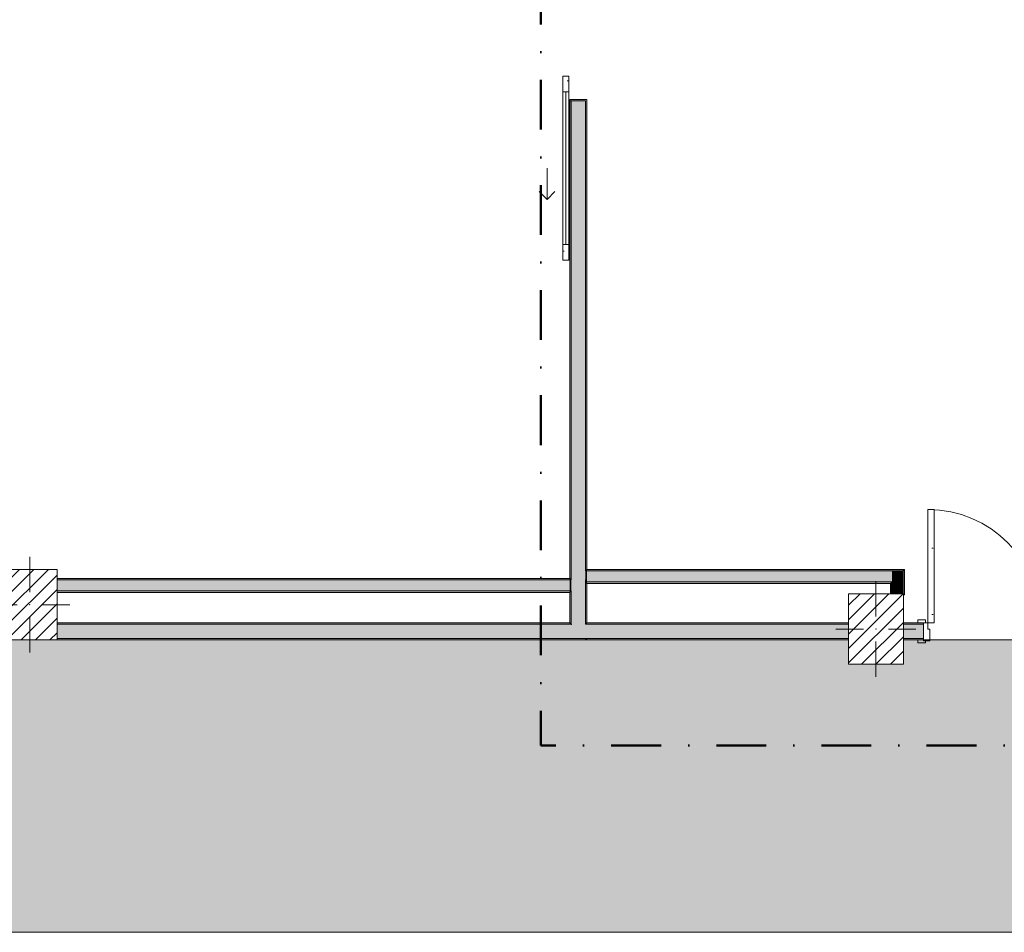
# Model space of a CAD drawing. Header units: millimetres. Extents: x -40968 to 11883, y -18948 to 4746.
# Tile 12 of 29: x -7257 to -977, y -18948 to -13129. Entities that reach past the tile are written whole.
import ezdxf

# ---------------------------------------------------------------- set-up
doc = ezdxf.new("R2010")
doc.units = ezdxf.units.MM
doc.header["$MEASUREMENT"] = 0
doc.linetypes.add('Punto & Rayas', pattern=[670.277762, 317.5, -176.388889, 0, -176.388874])
doc.linetypes.add('Wipeout_Contour', pattern=[1000, 0, -1000])
for name, color, linetype, lineweight, true_color in [('01_2D_Ambit_Pluma_Nº__242', 7, 'Continuous', 50, 0xfb0013), ('12_FAÇ_Façana_Pluma_Nº__102', 7, 'Continuous', 5, 0xcccccc), ('12_FAÇ_Façana_Pluma_Nº__176', 7, 'Continuous', 15, 0x93a0c6), ('14_PAV_Paviment existent_Pluma_Nº__102', 7, 'Continuous', 5, 0xcccccc), ('Demolido_12_FAÇ_Façana_Pluma_Nº__102', 7, 'Continuous', 5, 0xcccccc), ('Demolido_12_FAÇ_Façana_Pluma_Nº__176', 7, 'Continuous', 15, 0x93a0c6), ('Demolido_Puertas Archicad_Pluma_Nº__3', 7, 'Continuous', 5, 0xa4a4a4), ('Puertas Archicad_Pluma_Nº__3', 7, 'Continuous', 5, 0xa4a4a4)]:
    doc.layers.add(name, color=color, linetype=linetype, lineweight=lineweight, true_color=true_color)
for name, color, linetype in [('10_ESTR_Pilars', 7, 'Continuous'), ('12_FAÇ_Façana', 7, 'Continuous'), ('14_PAV_Paviment existent', 7, 'Continuous'), ('Demolido_12_FAÇ_Façana', 7, 'Continuous'), ('Demolido_Puertas Archicad', 7, 'Continuous'), ('Puertas Archicad', 7, 'Continuous')]:
    doc.layers.add(name, color=color, linetype=linetype)
for name, color, linetype, lineweight in [('10_ESTR_Pilars_Pluma_Nº__20', 1, 'Continuous', 5), ('10_ESTR_Pilars_Pluma_Nº__28', 7, 'Continuous', 20), ('10_ESTR_Pilars_Pluma_Nº__42', 8, 'Continuous', 25), ('12_FAÇ_Façana_Pluma_Nº__7', 7, 'Continuous', 5), ('14_PAV_Paviment existent_Pluma_Nº__89', 7, 'Continuous', 5), ('Demolido_12_FAÇ_Façana_Pluma_Nº__7', 7, 'Continuous', 5), ('Demolido_Puertas Archicad_Pluma_Nº__1', 7, 'Continuous', 5), ('Demolido_Puertas Archicad_Pluma_Nº__7', 7, 'Continuous', 5), ('Puertas Archicad_Pluma_Nº__1', 7, 'Continuous', 5), ('Puertas Archicad_Pluma_Nº__7', 7, 'Continuous', 5)]:
    doc.layers.add(name, color=color, linetype=linetype, lineweight=lineweight)
pattern_1 = [(0, (0, 0), (0, 779.42), [48.75, -401.25]), (0, (225, 389.7), (0, 779.42), [48.75, -401.25]), (60, (0, 0), (-675, 389.7), [48.75, -401.25]), (60, (450, 0), (-675, 389.7), [48.75, -401.25]), (120, (48.75, 0), (675, 389.7), [48.75, -401.25]), (120, (498.75, 0), (675, 389.7), [48.75, -401.25]), (0, (0, 75), (0, 150), [0, -150, 0, -225]), (45, (75, 75), (-106.066, 106.066), [0, -112.5, 0, -187.5])]
pattern_2 = [(45, (0, 0), (-45.96194, 45.96194), [])]

# ---------------------------------------------------------------- blocks, each defined once
blk = doc.blocks.new('Forjado_2_1', base_point=(7463.4, -18947.9))
at = {"layer": '14_PAV_Paviment existent_Pluma_Nº__102', "linetype": 'Continuous', "lineweight": 0, "true_color": 0x333333}
blk.add_hatch(color=250, dxfattribs=at).paths.add_polyline_path([(7463.4, -18947.9), (7463.4, -17084), (-28136.2, -17084), (-28146.1, -18947.9)])
at = {"layer": '14_PAV_Paviment existent_Pluma_Nº__89', "color": 7, "linetype": 'Continuous', "lineweight": 5, "flags": 128}
blk.add_lwpolyline([(7463.4, -18947.9), (-28146.1, -18947.9), (-28136.2, -17084), (7463.4, -17084)], close=True, dxfattribs=at)
blk = doc.blocks.new('Muro_42_1', base_point=(-18875.4, -17084))
at = {"layer": '12_FAÇ_Façana_Pluma_Nº__102', "linetype": 'Continuous', "lineweight": 0, "true_color": 0xe5e5e5}
for points in [[(-7017.9, -16984), (-7017.9, -17074), (-3738.9, -17074), (-3738.9, -16984)], [(-3738.9, -17074), (-3648.9, -17074), (-3738.9, -16984)]]:
    blk.add_hatch(color=254, dxfattribs=at).paths.add_polyline_path(points)
at = {"layer": '12_FAÇ_Façana_Pluma_Nº__176', "linetype": 'Continuous', "lineweight": 0, "true_color": 0x495063}
for points in [[(-7017.9, -16974), (-7017.9, -16984), (-3748.9, -16984), (-3748.9, -16974)], [(-3748.9, -16974), (-3738.9, -16984), (-3738.9, -16974)], [(-3748.9, -16984), (-3738.9, -16984), (-3748.9, -16974)], [(-7017.9, -17074), (-7017.9, -17084), (-3648.9, -17084), (-3648.9, -17074)], [(-3648.9, -17084), (-3638.9, -17084), (-3648.9, -17074)]]:
    blk.add_hatch(color=251, dxfattribs=at).paths.add_polyline_path(points)
at = {"layer": '12_FAÇ_Façana_Pluma_Nº__7', "color": 7, "linetype": 'Continuous', "lineweight": 5}
for p, q in [((-3738.9, -16984), (-7017.9, -16984)), ((-3738.9, -16984), (-3738.9, -16974)), ((-7017.9, -17074), (-3738.9, -17074)), ((-3738.9, -17074), (-3648.9, -17074))]:
    blk.add_line(p, q, dxfattribs=at)
at = {"layer": '12_FAÇ_Façana_Pluma_Nº__7', "color": 7, "linetype": 'Continuous', "lineweight": 5, "flags": 128}
for points in [[(-3748.9, -16974), (-7017.9, -16974)], [(-7017.9, -17084), (-3638.9, -17084)]]:
    blk.add_lwpolyline(points, dxfattribs=at)
blk = doc.blocks.new('Puerta Corredera Exterior 27')
at = {"layer": 'Puertas Archicad', "linetype": 'Continuous', "lineweight": 0, "true_color": 0xffffff}
h = blk.add_hatch(dxfattribs=at)
h.set_pattern_fill('Hormigón_en_Masa_0001', style=0, pattern_type=2)
h.set_pattern_definition(pattern_1)
h.paths.add_polyline_path([(428.1, 45), (428.1, 5), (528.1, 5), (528.1, 45)])
h = blk.add_hatch(dxfattribs=at)
h.set_pattern_fill('Hormigón_en_Masa_0001', style=0, pattern_type=2)
h.set_pattern_definition(pattern_1)
h.paths.add_polyline_path([(1602.1, 5), (1602.1, 45), (1502.1, 45), (1502.1, 5)])
at = {"layer": 'Puertas Archicad_Pluma_Nº__1', "color": 7, "linetype": 'Continuous', "lineweight": 5}
for p, q in [((428.1, 45), (528.1, 45)), ((428.1, 5), (428.1, 45)), ((528.1, 5), (428.1, 5)), ((528.1, 45), (528.1, 5)), ((528.1, 25), (1502.1, 25)), ((1502.1, 5), (1502.1, 45)), ((1502.1, 45), (1602.1, 45)), ((1602.1, 5), (1502.1, 5)), ((1602.1, 45), (1602.1, 5))]:
    blk.add_line(p, q, dxfattribs=at)
at = {"layer": 'Puertas Archicad_Pluma_Nº__1', "color": 7, "linetype": 'Continuous', "lineweight": 5, "flags": 128}
for points in [[(528.1, 45), (1502.1, 45), (1502.1, 25), (528.1, 25)], [(528.1, 25), (1502.1, 25), (1502.1, 5), (528.1, 5)]]:
    blk.add_lwpolyline(points, close=True, dxfattribs=at)
at = {"layer": 'Puertas Archicad_Pluma_Nº__3', "color": 253, "linetype": 'Continuous', "lineweight": 5, "true_color": 0xa4a4a4}
for p, q in [((1215.1, 145), (1165.1, 195)), ((1015.1, 145), (1215.1, 145)), ((1215.1, 145), (1165.1, 95))]:
    blk.add_line(p, q, dxfattribs=at)
at = {"layer": 'Puertas Archicad_Pluma_Nº__7', "color": 7, "linetype": 'Continuous', "lineweight": 5}
for p, q in [((-577, 0), (-577, -110)), ((577, 0), (577, -110)), ((-587, -110), (-577, -110)), ((587, -110), (577, -110))]:
    blk.add_line(p, q, dxfattribs=at)
blk = doc.blocks.new('Muro_45_1', base_point=(-3748.9, -17084))
at = {"layer": '12_FAÇ_Façana_Pluma_Nº__102', "linetype": 'Continuous', "lineweight": 0, "true_color": 0xe5e5e5}
for points in [[(-3738.9, -12473), (-3648.9, -12473), (-3648.9, -12339), (-3738.9, -12339)], [(-3738.9, -16644), (-3648.9, -16644), (-3648.9, -13647), (-3738.9, -13647)], [(-3738.9, -16644), (-3738.9, -16701), (-3648.9, -16701), (-3648.9, -16644)], [(-3738.9, -16701), (-3738.9, -16771), (-3648.9, -16771), (-3648.9, -16701)], [(-3738.9, -16771), (-3738.9, -16984), (-3648.9, -16984), (-3648.9, -16771)], [(-3738.9, -16984), (-3648.9, -17074), (-3648.9, -16984)]]:
    blk.add_hatch(color=254, dxfattribs=at).paths.add_polyline_path(points)
at = {"layer": '12_FAÇ_Façana_Pluma_Nº__176', "linetype": 'Continuous', "lineweight": 0, "true_color": 0x495063}
for points in [[(-3738.9, -12339), (-3748.9, -12339), (-3748.9, -12473), (-3738.9, -12473)], [(-3648.9, -12473), (-3638.9, -12473), (-3638.9, -12339), (-3648.9, -12339)], [(-3638.9, -12483), (-3638.9, -12473), (-3648.9, -12473), (-3748.9, -12473), (-3748.9, -12483)], [(-3638.9, -13647), (-3638.9, -13637), (-3748.9, -13637), (-3748.9, -13647), (-3648.9, -13647)], [(-3748.9, -13647), (-3748.9, -16691), (-3738.9, -16691), (-3738.9, -13647)], [(-3638.9, -13647), (-3648.9, -13647), (-3648.9, -16634), (-3638.9, -16634)], [(-3648.9, -16634), (-3648.9, -16644), (-3638.9, -16644), (-3638.9, -16634)], [(-3748.9, -16691), (-3748.9, -16701), (-3738.9, -16701), (-3738.9, -16691)], [(-3648.9, -16714), (-3648.9, -16724), (-3638.9, -16724), (-3638.9, -16714)], [(-3648.9, -16724), (-3648.9, -16974), (-3638.9, -16974), (-3638.9, -16724)], [(-3748.9, -16771), (-3748.9, -16781), (-3738.9, -16781), (-3738.9, -16771)], [(-3748.9, -16781), (-3748.9, -16974), (-3738.9, -16974), (-3738.9, -16781)], [(-3648.9, -16974), (-3648.9, -16984), (-3638.9, -16984), (-3638.9, -16974)], [(-3648.9, -17074), (-3638.9, -17084), (-3638.9, -17074)]]:
    blk.add_hatch(color=251, dxfattribs=at).paths.add_polyline_path(points)
at = {"layer": '12_FAÇ_Façana_Pluma_Nº__7', "color": 7, "linetype": 'Continuous', "lineweight": 5}
for p, q in [((-3738.9, -12339), (-3738.9, -12473)), ((-3648.9, -12473), (-3648.9, -12339)), ((-3748.9, -12473), (-3748.9, -12483)), ((-3648.9, -12473), (-3748.9, -12473)), ((-3748.9, -12483), (-3638.9, -12483)), ((-3638.9, -12473), (-3638.9, -12483)), ((-3748.9, -13637), (-3638.9, -13637)), ((-3748.9, -13647), (-3748.9, -13637)), ((-3648.9, -13647), (-3748.9, -13647)), ((-3738.9, -13647), (-3738.9, -16644)), ((-3648.9, -16644), (-3648.9, -13647)), ((-3638.9, -13647), (-3638.9, -13637)), ((-3738.9, -16701), (-3748.9, -16701)), ((-3738.9, -16644), (-3738.9, -16701)), ((-3648.9, -16771), (-3648.9, -16701)), ((-3748.9, -16771), (-3738.9, -16771)), ((-3738.9, -16771), (-3738.9, -16974)), ((-3648.9, -16984), (-3648.9, -16771)), ((-3738.9, -16984), (-3738.9, -16974))]:
    blk.add_line(p, q, dxfattribs=at)
at = {"layer": '12_FAÇ_Façana_Pluma_Nº__7', "color": 7, "linetype": 'Continuous', "lineweight": 5, "flags": 128}
for points in [[(-3748.9, -12339), (-3748.9, -12473)], [(-3638.9, -12473), (-3638.9, -12339)], [(-3748.9, -13647), (-3748.9, -16691)], [(-3638.9, -16634), (-3638.9, -13647)], [(-3638.9, -16974), (-3638.9, -16724)], [(-3748.9, -16781), (-3748.9, -16974)]]:
    blk.add_lwpolyline(points, dxfattribs=at)
at = {"layer": '12_FAÇ_Façana_Pluma_Nº__7', "color": 7, "linetype": 'Continuous', "lineweight": 5}
blk.add_point((-3738.9, -16984), dxfattribs=at)
at = {"layer": 'Demolido_12_FAÇ_Façana_Pluma_Nº__7', "color": 7, "linetype": 'Continuous', "lineweight": 5}
for p, q in [((-3638.9, -16644), (-3648.9, -16644)), ((-3648.9, -16714), (-3638.9, -16714)), ((-3638.9, -16984), (-3648.9, -16984)), ((-3648.9, -17074), (-3638.9, -17074))]:
    blk.add_line(p, q, dxfattribs=at)
at = {"layer": 'Puertas Archicad', "color": 253, "linetype": 'Continuous', "lineweight": 5, "true_color": 0xa4a4a6, "xscale": -1, "zscale": 1000, "rotation": 90}
blk.add_blockref('Puerta Corredera Exterior 27', (-3748.9, -13060), dxfattribs=at)
blk = doc.blocks.new('Muro_58_1', base_point=(-3748.9, -16691))
at = {"layer": '12_FAÇ_Façana_Pluma_Nº__102', "linetype": 'Continuous', "lineweight": 0, "true_color": 0xe5e5e5}
for points in [[(-7017.9, -16701), (-7017.9, -16771), (-3748.9, -16771), (-3748.9, -16701)], [(-3748.9, -16701), (-3748.9, -16771), (-3738.9, -16771), (-3738.9, -16701)]]:
    blk.add_hatch(color=254, dxfattribs=at).paths.add_polyline_path(points)
at = {"layer": '12_FAÇ_Façana_Pluma_Nº__176', "linetype": 'Continuous', "lineweight": 0, "true_color": 0x495063}
for points in [[(-7017.9, -16691), (-7017.9, -16701), (-3748.9, -16701), (-3748.9, -16691)], [(-7017.9, -16781), (-3748.9, -16781), (-3748.9, -16771), (-7017.9, -16771)]]:
    blk.add_hatch(color=251, dxfattribs=at).paths.add_polyline_path(points)
at = {"layer": '12_FAÇ_Façana_Pluma_Nº__7', "color": 7, "linetype": 'Continuous', "lineweight": 5}
for p, q in [((-3748.9, -16701), (-7017.9, -16701)), ((-3738.9, -16701), (-3748.9, -16701)), ((-7017.9, -16771), (-3748.9, -16771)), ((-3748.9, -16771), (-3738.9, -16771))]:
    blk.add_line(p, q, dxfattribs=at)
at = {"layer": '12_FAÇ_Façana_Pluma_Nº__7', "color": 7, "linetype": 'Continuous', "lineweight": 5, "flags": 128}
for points in [[(-3748.9, -16691), (-7017.9, -16691)], [(-7017.9, -16781), (-3748.9, -16781)]]:
    blk.add_lwpolyline(points, dxfattribs=at)
blk = doc.blocks.new('Muro_89_1', base_point=(-1613.1, -16634))
at = {"layer": 'Demolido_12_FAÇ_Façana_Pluma_Nº__102', "linetype": 'Continuous', "lineweight": 0, "true_color": 0xe5e5e5}
for points in [[(-3648.9, -16644), (-3648.9, -16714), (-3638.9, -16714), (-3638.9, -16644)], [(-1693.1, -16644), (-3638.9, -16644), (-3638.9, -16714), (-1693.1, -16714)], [(-1693.1, -16714), (-1623.1, -16714), (-1623.1, -16644)], [(-1693.1, -16714), (-1623.1, -16644), (-1693.1, -16644)]]:
    blk.add_hatch(color=254, dxfattribs=at).paths.add_polyline_path(points)
at = {"layer": 'Demolido_12_FAÇ_Façana_Pluma_Nº__176', "linetype": 'Continuous', "lineweight": 0, "true_color": 0x495063}
for points in [[(-1623.1, -16634), (-3638.9, -16634), (-3638.9, -16644), (-1623.1, -16644)], [(-1623.1, -16644), (-1613.1, -16644), (-1613.1, -16634)], [(-1623.1, -16644), (-1613.1, -16634), (-1623.1, -16634)], [(-1703.1, -16714), (-3638.9, -16714), (-3638.9, -16724), (-1703.1, -16724)], [(-1703.1, -16724), (-1693.1, -16724), (-1693.1, -16714)], [(-1703.1, -16724), (-1693.1, -16714), (-1703.1, -16714)]]:
    blk.add_hatch(color=251, dxfattribs=at).paths.add_polyline_path(points)
at = {"layer": 'Demolido_12_FAÇ_Façana_Pluma_Nº__7', "color": 7, "linetype": 'Continuous', "lineweight": 5}
for p, q in [((-3638.9, -16644), (-3648.9, -16644)), ((-1693.1, -16644), (-3638.9, -16644)), ((-1623.1, -16644), (-1693.1, -16644)), ((-1623.1, -16714), (-1623.1, -16644)), ((-3648.9, -16714), (-3638.9, -16714)), ((-3638.9, -16714), (-1693.1, -16714)), ((-1693.1, -16724), (-1693.1, -16714))]:
    blk.add_line(p, q, dxfattribs=at)
at = {"layer": 'Demolido_12_FAÇ_Façana_Pluma_Nº__7', "color": 7, "linetype": 'Continuous', "lineweight": 5, "flags": 128}
for points in [[(-1613.1, -16634), (-3638.9, -16634)], [(-1613.1, -16634), (-1613.1, -16644)], [(-3638.9, -16724), (-1703.1, -16724)]]:
    blk.add_lwpolyline(points, dxfattribs=at)
blk = doc.blocks.new('Muro_90_1', base_point=(-1613.1, -16796.9))
at = {"layer": 'Demolido_12_FAÇ_Façana_Pluma_Nº__102', "linetype": 'Continuous', "lineweight": 0, "true_color": 0xe5e5e5}
blk.add_hatch(color=254, dxfattribs=at).paths.add_polyline_path([(-1623.1, -16714), (-1693.1, -16714), (-1693.1, -16789), (-1623.1, -16789)])
at = {"layer": 'Demolido_12_FAÇ_Façana_Pluma_Nº__176', "linetype": 'Continuous', "lineweight": 0, "true_color": 0x495063}
for points in [[(-1613.1, -16644), (-1623.1, -16644), (-1623.1, -16789), (-1621.1, -16789), (-1621.1, -16796.9), (-1613.1, -16796.9)], [(-1693.1, -16724), (-1703.1, -16724), (-1703.1, -16789), (-1693.1, -16789)]]:
    blk.add_hatch(color=251, dxfattribs=at).paths.add_polyline_path(points)
at = {"layer": 'Demolido_12_FAÇ_Façana_Pluma_Nº__7', "color": 7, "linetype": 'Continuous', "lineweight": 5}
for p, q in [((-1623.1, -16714), (-1623.1, -16644)), ((-1693.1, -16724), (-1693.1, -16714)), ((-1693.1, -16724), (-1693.1, -16789)), ((-1623.1, -16789), (-1623.1, -16714))]:
    blk.add_line(p, q, dxfattribs=at)
at = {"layer": 'Demolido_12_FAÇ_Façana_Pluma_Nº__7', "color": 7, "linetype": 'Continuous', "lineweight": 5, "flags": 128}
for points in [[(-1613.1, -16796.9), (-1613.1, -16644)], [(-1703.1, -16724), (-1703.1, -16789)], [(-1613.1, -16796.9), (-1621.1, -16796.9)]]:
    blk.add_lwpolyline(points, dxfattribs=at)
blk = doc.blocks.new('Puerta Doble 27_5')
at = {"layer": 'Demolido_Puertas Archicad', "linetype": 'Continuous', "lineweight": 0, "true_color": 0xffffff}
h = blk.add_hatch(dxfattribs=at)
h.set_pattern_fill('Hormigón_en_Masa_0001', style=0, pattern_type=2)
h.set_pattern_definition(pattern_1)
h.paths.add_polyline_path([(-722, 722), (-722, 0), (-682, 0), (-682, 722)])
h = blk.add_hatch(dxfattribs=at)
h.set_pattern_fill('Hormigón_en_Masa_0001', style=0, pattern_type=2)
h.set_pattern_definition(pattern_1)
h.paths.add_polyline_path([(722, 722), (682, 722), (682, 0), (722, 0)])
h = blk.add_hatch(dxfattribs=at)
h.set_pattern_fill('Hormigón_en_Masa_0001', style=0, pattern_type=2)
h.set_pattern_definition(pattern_1)
h.paths.add_polyline_path([(-737, 0), (-737, 19), (-787, 19), (-787, 0)])
h = blk.add_hatch(dxfattribs=at)
h.set_pattern_fill('Hormigón_en_Masa_0001', style=0, pattern_type=2)
h.set_pattern_definition(pattern_1)
h.paths.add_polyline_path([(737, 19), (737, 0), (787, 0), (787, 19)])
h = blk.add_hatch(dxfattribs=at)
h.set_pattern_fill('Hormigón_en_Masa_0001', style=0, pattern_type=2)
h.set_pattern_definition(pattern_1)
h.paths.add_polyline_path([(-737, -129), (-737, -110), (-787, -110), (-787, -129)])
h = blk.add_hatch(dxfattribs=at)
h.set_pattern_fill('Hormigón_en_Masa_0001', style=0, pattern_type=2)
h.set_pattern_definition(pattern_1)
h.paths.add_polyline_path([(737, -110), (737, -129), (787, -129), (787, -110)])
at = {"layer": 'Demolido_Puertas Archicad_Pluma_Nº__1', "color": 7, "linetype": 'Continuous', "lineweight": 5}
for p, q in [((-722, 722), (-722, 0)), ((-682, 722), (-722, 722)), ((-682, 0), (-682, 722)), ((682, 0), (682, 722)), ((682, 722), (722, 722)), ((722, 722), (722, 0)), ((-722, 0), (-750, 0)), ((-750, 0), (-750, -115)), ((-722, -40), (-722, 0)), ((-722, 0), (-682, 0)), ((722, 0), (682, 0)), ((750, 0), (722, 0)), ((722, 0), (722, -40)), ((750, -115), (750, 0)), ((-710, -40), (-722, -40)), ((-710, -115), (-710, -40)), ((722, -40), (710, -40)), ((710, -40), (710, -115)), ((-750, -115), (-710, -115)), ((710, -115), (750, -115))]:
    blk.add_line(p, q, dxfattribs=at)
at = {"layer": 'Demolido_Puertas Archicad_Pluma_Nº__3', "color": 253, "linetype": 'Continuous', "lineweight": 5, "true_color": 0xa4a4a4}
for p, q in [((-787, 0), (-787, 19)), ((-787, 19), (-737, 19)), ((-737, 0), (-787, 0)), ((-737, 19), (-737, 0)), ((737, 19), (787, 19)), ((737, 0), (737, 19)), ((787, 0), (737, 0)), ((787, 19), (787, 0)), ((-787, -129), (-787, -110)), ((-787, -110), (-737, -110)), ((-737, -110), (-737, -129)), ((737, -110), (787, -110)), ((737, -129), (737, -110)), ((787, -110), (787, -129)), ((-737, -129), (-787, -129)), ((787, -129), (737, -129))]:
    blk.add_line(p, q, dxfattribs=at)
for centre, start, end in [((-722, 0), 0, 90), ((722, 0), 90, 180)]:
    blk.add_arc(centre, 722, start, end, dxfattribs=at)
at = {"layer": 'Demolido_Puertas Archicad_Pluma_Nº__7', "color": 7, "linetype": 'Continuous', "lineweight": 5}
for p, q in [((-750, 0), (-787, 0)), ((-750, 0), (-787, 0)), ((-750, 0), (-750, -10)), ((-750, 0), (-750, -10)), ((750, 0), (750, -10)), ((750, 0), (750, -10)), ((750, 0), (787, 0)), ((750, 0), (787, 0)), ((-750, -10), (-750, -100)), ((-750, -10), (-750, -100)), ((750, -10), (750, -100)), ((750, -10), (750, -100)), ((-750, -110), (-787, -110)), ((-750, -110), (-787, -110)), ((-750, -100), (-750, -110)), ((-750, -100), (-750, -110)), ((750, -100), (750, -110)), ((750, -100), (750, -110)), ((750, -110), (787, -110)), ((750, -110), (787, -110))]:
    blk.add_line(p, q, dxfattribs=at)
blk = doc.blocks.new('Muro_102_1', base_point=(-3748.9, -17084))
at = {"layer": 'Demolido_12_FAÇ_Façana_Pluma_Nº__102', "linetype": 'Continuous', "lineweight": 0, "true_color": 0xe5e5e5}
for points in [[(-3648.9, -16984), (-3648.9, -17074), (-3638.9, -17074), (-3638.9, -16984)], [(-3638.9, -16984), (-3638.9, -17074), (-1971.1, -17074), (-1971.1, -16984)], [(-1621.1, -17074), (-1492.9, -17074), (-1492.9, -16984), (-1621.1, -16984)]]:
    blk.add_hatch(color=254, dxfattribs=at).paths.add_polyline_path(points)
at = {"layer": 'Demolido_12_FAÇ_Façana_Pluma_Nº__176', "linetype": 'Continuous', "lineweight": 0, "true_color": 0x495063}
for points in [[(-3638.9, -16974), (-3638.9, -16984), (-1971.1, -16984), (-1971.1, -16974)], [(-1621.1, -16984), (-1492.9, -16984), (-1492.9, -16974), (-1621.1, -16974)], [(-3638.9, -17084), (-1971.1, -17084), (-1971.1, -17074), (-3638.9, -17074)], [(-1492.9, -17074), (-1621.1, -17074), (-1621.1, -17084), (-1492.9, -17084)]]:
    blk.add_hatch(color=251, dxfattribs=at).paths.add_polyline_path(points)
at = {"layer": 'Demolido_12_FAÇ_Façana_Pluma_Nº__7', "color": 7, "linetype": 'Continuous', "lineweight": 5}
for p, q in [((-3638.9, -16984), (-3648.9, -16984)), ((-1971.1, -16984), (-3638.9, -16984)), ((-1492.9, -16984), (-1621.1, -16984)), ((-1492.9, -16974), (-1529.9, -16974)), ((-1492.9, -16974), (-1492.9, -16984)), ((-1492.9, -16984), (-1492.9, -17074)), ((-3648.9, -17074), (-3638.9, -17074)), ((-3638.9, -17074), (-1971.1, -17074)), ((-1621.1, -17074), (-1492.9, -17074)), ((-1492.9, -17074), (-1492.9, -17084)), ((-1492.9, -17084), (-1529.9, -17084))]:
    blk.add_line(p, q, dxfattribs=at)
at = {"layer": 'Demolido_12_FAÇ_Façana_Pluma_Nº__7', "color": 7, "linetype": 'Continuous', "lineweight": 5, "flags": 128}
for points in [[(-1971.1, -16974), (-3638.9, -16974)], [(-1492.9, -16974), (-1621.1, -16974)], [(-3638.9, -17084), (-1971.1, -17084)], [(-1621.1, -17084), (-1492.9, -17084)]]:
    blk.add_lwpolyline(points, dxfattribs=at)
at = {"layer": 'Demolido_Puertas Archicad', "color": 253, "linetype": 'Continuous', "lineweight": 5, "true_color": 0xa4a4a6, "zscale": 1000}
blk.add_blockref('Puerta Doble 27_5', (-742.9, -16974), dxfattribs=at)
blk = doc.blocks.new('Pilar_25_1', base_point=(-7192.9, -16859))
at = {"color": 254, "linetype": 'Wipeout_Contour', "lineweight": 0, "ltscale": 73320.813455}
blk.add_wipeout([(-7367.9, -17084), (-7017.9, -17084), (-7017.9, -16634), (-7367.9, -16634)], dxfattribs=at).dxf.layer = '10_ESTR_Pilars'
at = {"layer": '10_ESTR_Pilars_Pluma_Nº__42', "linetype": 'Continuous', "lineweight": 25}
h = blk.add_hatch(dxfattribs=at)
h.set_pattern_fill('00_GCT_trama_45º_e1_400__05', color=8, style=0, pattern_type=2)
h.set_pattern_definition(pattern_2)
h.paths.add_polyline_path([(-7367.9, -17084), (-7017.9, -17084), (-7017.9, -16634), (-7367.9, -16634)])
at = {"layer": '10_ESTR_Pilars_Pluma_Nº__20', "color": 1, "linetype": 'Continuous', "lineweight": 5}
for p, q in [((-7192.9, -16779), (-7192.9, -16554)), ((-7272.9, -16859), (-7447.9, -16859)), ((-7112.9, -16859), (-6937.9, -16859)), ((-7192.9, -16939), (-7192.9, -17164))]:
    blk.add_line(p, q, dxfattribs=at)
blk.add_point((-7192.9, -16859), dxfattribs=at)
at = {"layer": '10_ESTR_Pilars_Pluma_Nº__28', "color": 7, "linetype": 'Continuous', "lineweight": 20, "flags": 128}
blk.add_lwpolyline([(-7367.9, -17084), (-7017.9, -17084), (-7017.9, -16634), (-7367.9, -16634)], close=True, dxfattribs=at)
blk = doc.blocks.new('Pilar_26_1', base_point=(-1796.1, -17014))
at = {"color": 254, "linetype": 'Wipeout_Contour', "lineweight": 0, "ltscale": 68437.672643}
blk.add_wipeout([(-1971.1, -17239), (-1621.1, -17239), (-1621.1, -16789), (-1971.1, -16789)], dxfattribs=at).dxf.layer = '10_ESTR_Pilars'
at = {"layer": '10_ESTR_Pilars_Pluma_Nº__42', "linetype": 'Continuous', "lineweight": 25}
h = blk.add_hatch(dxfattribs=at)
h.set_pattern_fill('00_GCT_trama_45º_e1_400__05', color=8, style=0, pattern_type=2)
h.set_pattern_definition(pattern_2)
h.paths.add_polyline_path([(-1971.1, -17239), (-1621.1, -17239), (-1621.1, -16789), (-1971.1, -16789)])
at = {"layer": '10_ESTR_Pilars_Pluma_Nº__20', "color": 1, "linetype": 'Continuous', "lineweight": 5}
for p, q in [((-1796.1, -16934), (-1796.1, -16709)), ((-1876.1, -17014), (-2051.1, -17014)), ((-1716.1, -17014), (-1541.1, -17014)), ((-1796.1, -17094), (-1796.1, -17319))]:
    blk.add_line(p, q, dxfattribs=at)
blk.add_point((-1796.1, -17014), dxfattribs=at)
at = {"layer": '10_ESTR_Pilars_Pluma_Nº__28', "color": 7, "linetype": 'Continuous', "lineweight": 20, "flags": 128}
blk.add_lwpolyline([(-1971.1, -17239), (-1621.1, -17239), (-1621.1, -16789), (-1971.1, -16789)], close=True, dxfattribs=at)

msp = doc.modelspace()

# ---------------------------------------------------------------- linework, layer by layer
at = {"layer": '01_2D_Ambit_Pluma_Nº__242', "color": 1, "linetype": 'Punto & Rayas', "lineweight": 50, "true_color": 0xfb0013, "flags": 128}
msp.add_lwpolyline([(-28500, 1816.8), (-28500, 4745.9), (7879.6, 4745.9), (7879.6, -1396.9), (6474.1, -1396.9), (6474.1, -11392.7), (6916.3, -11392.7), (6916.3, -17756.6), (-3932.3, -17756.6), (-3932.3, -11834.9), (-2447.9, -11834.9), (-2447.9, -2249.6), (-23311.2, -2249.6), (-23311.2, 1816.8)], close=True, dxfattribs=at)

# ---------------------------------------------------------------- block references
at = {"layer": '12_FAÇ_Façana', "color": 7, "lineweight": 20}
for name, p in [('Muro_45_1', (-3748.9, -17084)), ('Muro_42_1', (-18875.4, -17084)), ('Muro_58_1', (-3748.9, -16691))]:
    msp.add_blockref(name, p, dxfattribs=at)
at = {"layer": '14_PAV_Paviment existent', "color": 7, "linetype": 'Continuous', "lineweight": 5}
msp.add_blockref('Forjado_2_1', (7463.4, -18947.9), dxfattribs=at)
at = {"layer": 'Demolido_12_FAÇ_Façana', "color": 7, "lineweight": 20}
for name, p in [('Muro_102_1', (-3748.9, -17084)), ('Muro_89_1', (-1613.1, -16634)), ('Muro_90_1', (-1613.1, -16796.9))]:
    msp.add_blockref(name, p, dxfattribs=at)

# ---------------------------------------------------------------- next in the draw order: block references
at = {"layer": '10_ESTR_Pilars', "color": 7, "lineweight": 20}
for name, p in [('Pilar_25_1', (-7192.9, -16859)), ('Pilar_26_1', (-1796.1, -17014))]:
    msp.add_blockref(name, p, dxfattribs=at)

doc.saveas('drawing.dxf')
